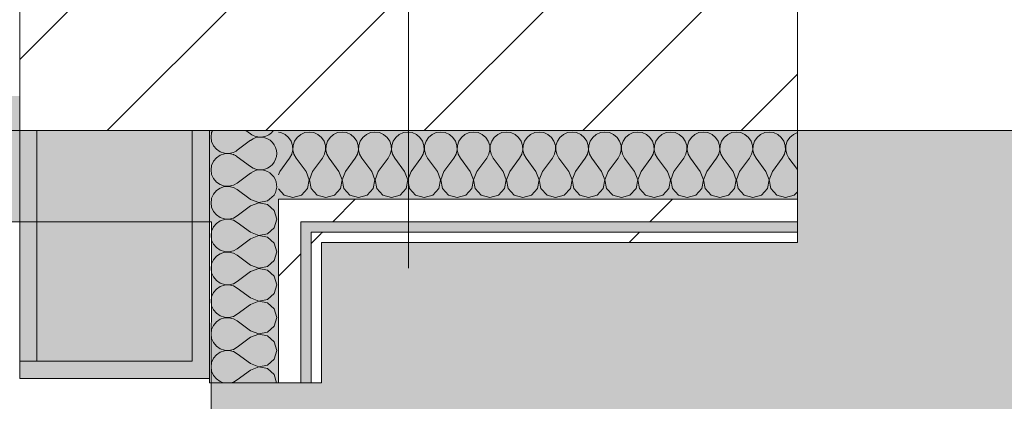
# Model space of a CAD drawing. Header units: millimetres. Extents: x -40968 to 13979, y -19284 to 4746.
# Tile 115 of 256: x -3749 to -3178, y -12496 to -12275. Entities that reach past the tile are written whole.
import ezdxf

# ---------------------------------------------------------------- set-up
doc = ezdxf.new("R2010")
doc.units = ezdxf.units.MM
doc.header["$MEASUREMENT"] = 0
doc.linetypes.add('Wipeout_Contour', pattern=[1000, 0, -1000])
for name, color, linetype in [('10_ESTR_Pilars', 7, 'Continuous'), ('12_FAÇ_Façana', 7, 'Continuous'), ('Nuevo_08_E_Envans secs', 7, 'Continuous'), ('Nuevo_14_PAV_Soft Light Grey 0554', 7, 'Continuous'), ('Puertas Archicad', 7, 'Continuous'), ('Ventanas Archicad', 7, 'Continuous')]:
    doc.layers.add(name, color=color, linetype=linetype)
for name, color, linetype, lineweight in [('10_ESTR_Pilars_Pluma_Nº__20', 1, 'Continuous', 5), ('10_ESTR_Pilars_Pluma_Nº__28', 7, 'Continuous', 20), ('10_ESTR_Pilars_Pluma_Nº__42', 8, 'Continuous', 25), ('12_FAÇ_Façana_Pluma_Nº__7', 7, 'Continuous', 5), ('Nuevo_08_E_Envans secs_Pluma_Nº__1', 7, 'Continuous', 5), ('Puertas Archicad_Pluma_Nº__7', 7, 'Continuous', 5), ('Ventanas Archicad_Pluma_Nº__1', 7, 'Continuous', 5), ('Ventanas Archicad_Pluma_Nº__7', 7, 'Continuous', 5)]:
    doc.layers.add(name, color=color, linetype=linetype, lineweight=lineweight)
for name, color, linetype, lineweight, true_color in [('12_FAÇ_Façana_Pluma_Nº__102', 7, 'Continuous', 5, 0xcccccc), ('12_FAÇ_Façana_Pluma_Nº__176', 7, 'Continuous', 15, 0x93a0c6), ('Nuevo_08_E_Envans secs_Pluma_Nº__102', 7, 'Continuous', 5, 0xcccccc), ('Nuevo_08_E_Envans secs_Pluma_Nº__171', 171, 'Continuous', 13, 0xaaaaff), ('Nuevo_08_E_Envans secs_Pluma_Nº__177', 7, 'Continuous', 15, 0xf7e046), ('Nuevo_14_PAV_Soft Light Grey 0554_Pluma_Nº__245', 7, 'Continuous', 13, 0xe8e8e8)]:
    doc.layers.add(name, color=color, linetype=linetype, lineweight=lineweight, true_color=true_color)
pattern_1 = [(45, (0, 0), (-183.848, 183.848), [195, -65]), (45, (7e-14, 183.85), (-183.848, 183.848), [195, -65])]

# ---------------------------------------------------------------- blocks, each defined once
blk = doc.blocks.new('Forjado_1_1', base_point=(-23046.79, -1194.06))
at = {"layer": 'Nuevo_14_PAV_Soft Light Grey 0554_Pluma_Nº__245', "linetype": 'Continuous', "lineweight": 0, "true_color": 0xe8e8e8}
h = blk.add_hatch(color=254, dxfattribs=at)
h.paths.add_polyline_path([(-23046.79, -1194.06), (-1631.11, -1193.63), (-1631.11, -6938.97), (-1556.11, -6938.97), (-1556.11, -7503.98), (-1616.26, -7503.98), (-1616.05, -11935.98), (-1564.89, -11935.98), (-1564.89, -12491.98), (-2024.11, -12491.98), (-2024.11, -12338.98), (-6997.39, -12338.98), (-6997.39, -12391.98), (-3637.68, -12391.98), (-3638.94, -13690.72), (-3644.87, -17130.96), (428.17, -17130.98), (428.89, -16788.98), (778.89, -16788.98), (778.35, -17142.97), (2622.91, -17145.82), (2623.01, -17079.79), (3389.91, -17080.98), (3389.61, -17276.98), (5489.84, -17280.21), (5489.84, -17141.49), (5763.89, -17141.49), (5763.89, -16738.98), (6378.89, -16738.98), (6378.89, -12488.98), (5778.89, -12488.98), (5779.74, -11938.87), (6782.11, -11938.85), (6782.11, -9207.42), (6082.11, -9207.42), (6016.11, -7504.98), (6016.11, -9073.42), (2073.42, -9073.42), (2073.42, -5267.32), (5998.89, -5267.32), (5998.89, -1708.98), (5884.89, -967.98), (7332.11, -967.98), (7332.11, 1999.55), (-28277.4, 1999.55), (-23028.39, 1969.01)])
h.paths.add_polyline_path([(492.89, -5267.32), (1951.42, -5267.32), (1951.42, -9073.42), (492.89, -9073.42)], flags=0)
at = {"layer": 'Nuevo_14_PAV_Soft Light Grey 0554_Pluma_Nº__245', "color": 254, "linetype": 'Continuous', "lineweight": 13, "true_color": 0xe8e8e8, "flags": 128}
blk.add_lwpolyline([(428.17, -17130.98), (-3644.87, -17130.96), (-3638.94, -13690.72), (-3637.68, -12391.98), (-6997.39, -12391.98), (-6997.39, -12338.98), (-2024.11, -12338.98), (-2024.11, -12491.98), (-1564.89, -12491.98), (-1564.89, -11935.98), (-1616.05, -11935.98), (-1616.26, -7503.98), (-1556.11, -7503.98), (-1556.11, -6938.97), (-1631.11, -6938.97), (-1631.11, -1193.63), (-23046.79, -1194.06)], dxfattribs=at)
blk = doc.blocks.new('Ventana Vertical Multi-Faja 27')
at = {"layer": 'Ventanas Archicad_Pluma_Nº__1', "color": 7, "linetype": 'Continuous', "lineweight": 5}
blk.add_line((-600, -250), (600, -250), dxfattribs=at)
at = {"layer": 'Ventanas Archicad_Pluma_Nº__7', "color": 7, "linetype": 'Continuous', "lineweight": 5}
for p, q in [((-600, -180), (-600, -230)), ((-600, -230), (-600, -250))]:
    blk.add_line(p, q, dxfattribs=at)
blk = doc.blocks.new('Muro_2_1', base_point=(-1681.11, -12338.98))
at = {"layer": '12_FAÇ_Façana_Pluma_Nº__7', "color": 7, "linetype": 'Continuous', "lineweight": 5}
for p, q in [((-3301.11, -12268.98), (-3301.11, -12318.98)), ((-3301.11, -12318.98), (-3301.11, -12338.98))]:
    blk.add_line(p, q, dxfattribs=at)
at = {"layer": 'Ventanas Archicad', "color": 253, "linetype": 'Continuous', "lineweight": 5, "true_color": 0xa4a4a6, "zscale": 1000}
blk.add_blockref('Ventana Vertical Multi-Faja 27', (-2701.11, -12088.98), dxfattribs=at)
blk = doc.blocks.new('Muro_21_1', base_point=(-3301.11, -12338.98))
at = {"layer": '12_FAÇ_Façana_Pluma_Nº__176', "linetype": 'Continuous', "lineweight": 0, "true_color": 0x495063}
blk.add_hatch(color=251, dxfattribs=at).paths.add_polyline_path([(-3748.89, -12318.98), (-5841.11, -12318.98), (-5841.11, -12338.98), (-3748.89, -12338.98)])
blk = doc.blocks.new('Puerta Corredera Exterior 27')
at = {"layer": 'Puertas Archicad_Pluma_Nº__7', "color": 7, "linetype": 'Continuous', "lineweight": 5}
for p in [(-577, 0), (-587, -110)]:
    blk.add_line(p, (-577, -110), dxfattribs=at)
blk = doc.blocks.new('Muro_45_1', base_point=(-3748.89, -17083.98))
at = {"layer": '12_FAÇ_Façana_Pluma_Nº__102', "linetype": 'Continuous', "lineweight": 0, "true_color": 0xe5e5e5}
blk.add_hatch(color=254, dxfattribs=at).paths.add_polyline_path([(-3738.89, -12472.98), (-3648.89, -12472.98), (-3648.89, -12338.98), (-3738.89, -12338.98)])
at = {"layer": '12_FAÇ_Façana_Pluma_Nº__176', "linetype": 'Continuous', "lineweight": 0, "true_color": 0x495063}
for points in [[(-3738.89, -12338.98), (-3748.89, -12338.98), (-3748.89, -12472.98), (-3738.89, -12472.98)], [(-3648.89, -12472.98), (-3638.89, -12472.98), (-3638.89, -12338.98), (-3648.89, -12338.98)], [(-3638.89, -12482.98), (-3638.89, -12472.98), (-3648.89, -12472.98), (-3748.89, -12472.98), (-3748.89, -12482.98)]]:
    blk.add_hatch(color=251, dxfattribs=at).paths.add_polyline_path(points)
at = {"layer": '12_FAÇ_Façana_Pluma_Nº__7', "color": 7, "linetype": 'Continuous', "lineweight": 5}
for p, q in [((-3738.89, -12338.98), (-3738.89, -12472.98)), ((-3648.89, -12472.98), (-3648.89, -12338.98)), ((-3748.89, -12472.98), (-3748.89, -12482.98)), ((-3648.89, -12472.98), (-3748.89, -12472.98)), ((-3638.89, -12472.98), (-3638.89, -12482.98)), ((-3748.89, -12482.98), (-3638.89, -12482.98))]:
    blk.add_line(p, q, dxfattribs=at)
at = {"layer": '12_FAÇ_Façana_Pluma_Nº__7', "color": 7, "linetype": 'Continuous', "lineweight": 5, "flags": 128}
for points in [[(-3748.89, -12338.98), (-3748.89, -12472.98)], [(-3638.89, -12472.98), (-3638.89, -12338.98)]]:
    blk.add_lwpolyline(points, dxfattribs=at)
at = {"layer": 'Puertas Archicad', "color": 253, "linetype": 'Continuous', "lineweight": 5, "true_color": 0xa4a4a6, "xscale": -1, "zscale": 1000, "rotation": 90}
blk.add_blockref('Puerta Corredera Exterior 27', (-3748.89, -13059.98), dxfattribs=at)
blk = doc.blocks.new('*X510')
at = {"layer": 'Nuevo_08_E_Envans secs_Pluma_Nº__102', "color": 254, "linetype": 'Continuous', "lineweight": 5, "true_color": 0xcccccc}
for p, q in [((-3615.08, -12340.95), (-3617.72, -12338.98)), ((-3615.08, -12344.76), (-3622.7, -12350.48)), ((-3615.08, -12360), (-3622.7, -12354.29))]:
    blk.add_line(p, q, dxfattribs=at)
for centre, start, end in [((-3628.42, -12342.86), 155.9497, 164.3172), ((-3609.37, -12333.33), 233.1301, 323.6681), ((-3609.37, -12352.38), 233.1301, 126.8699), ((-3628.42, -12342.86), 285.6828, 306.8699), ((-3628.42, -12361.9), 53.1301, 67.3965), ((-3609.37, -12371.43), 327.56, 122.44)]:
    blk.add_arc(centre, 9.52, start, end, dxfattribs=at)
blk = doc.blocks.new('*X511')
at = {"layer": 'Nuevo_08_E_Envans secs_Pluma_Nº__102', "color": 254, "linetype": 'Continuous', "lineweight": 5, "true_color": 0xcccccc}
for p, q in [((-3637.67, -12378.98), (-3637.94, -12380.95)), ((-3637.94, -12380.95), (-3637.58, -12383.55)), ((-3637.58, -12383.55), (-3636.52, -12385.96)), ((-3615.08, -12382.86), (-3622.7, -12388.57)), ((-3615.08, -12379.05), (-3615.18, -12378.98)), ((-3615.08, -12379.05), (-3610.23, -12380.91)), ((-3610.23, -12380.99), (-3615.08, -12382.86)), ((-3610.23, -12380.91), (-3605.11, -12379.95)), ((-3605.11, -12381.96), (-3610.23, -12380.99)), ((-3605.11, -12379.95), (-3604.05, -12378.98)), ((-3601.27, -12385.47), (-3605.11, -12381.96)), ((-3636.52, -12385.96), (-3634.84, -12387.98)), ((-3634.84, -12387.98), (-3632.68, -12389.47)), ((-3632.68, -12389.47), (-3630.19, -12390.31)), ((-3625, -12389.84), (-3622.7, -12388.57)), ((-3599.85, -12390.48), (-3601.27, -12385.47)), ((-3636.52, -12394.99), (-3637.58, -12397.4)), ((-3634.84, -12392.97), (-3636.52, -12394.99)), ((-3632.68, -12391.48), (-3634.84, -12392.97)), ((-3630.19, -12390.64), (-3632.68, -12391.48)), ((-3630.19, -12390.31), (-3627.56, -12390.44)), ((-3627.56, -12390.51), (-3630.19, -12390.64)), ((-3627.56, -12390.44), (-3625, -12389.84)), ((-3625, -12391.11), (-3627.56, -12390.51)), ((-3622.7, -12392.38), (-3625, -12391.11)), ((-3615.08, -12398.1), (-3622.7, -12392.38)), ((-3605.11, -12398.99), (-3601.27, -12395.48)), ((-3601.27, -12395.48), (-3599.85, -12390.48)), ((-3637.58, -12397.4), (-3637.94, -12400)), ((-3637.94, -12400), (-3637.58, -12402.6)), ((-3615.08, -12398.1), (-3610.23, -12399.96)), ((-3610.23, -12400.04), (-3615.08, -12401.9)), ((-3610.23, -12399.96), (-3605.11, -12398.99)), ((-3605.11, -12401.01), (-3610.23, -12400.04)), ((-3601.27, -12404.52), (-3605.11, -12401.01)), ((-3637.58, -12402.6), (-3636.52, -12405.01)), ((-3636.52, -12405.01), (-3634.84, -12407.03)), ((-3615.08, -12401.9), (-3622.7, -12407.62)), ((-3599.85, -12409.52), (-3601.27, -12404.52)), ((-3634.84, -12412.02), (-3636.52, -12414.04)), ((-3634.84, -12407.03), (-3632.68, -12408.52)), ((-3632.68, -12410.53), (-3634.84, -12412.02)), ((-3632.68, -12408.52), (-3630.19, -12409.36)), ((-3630.19, -12409.69), (-3632.68, -12410.53)), ((-3630.19, -12409.36), (-3627.56, -12409.49)), ((-3627.56, -12409.56), (-3630.19, -12409.69)), ((-3627.56, -12409.49), (-3625, -12408.89)), ((-3625, -12410.16), (-3627.56, -12409.56)), ((-3625, -12408.89), (-3622.7, -12407.62)), ((-3622.7, -12411.43), (-3625, -12410.16)), ((-3615.08, -12417.14), (-3622.7, -12411.43)), ((-3601.27, -12414.53), (-3599.85, -12409.52)), ((-3637.58, -12416.45), (-3637.94, -12419.05)), ((-3636.52, -12414.04), (-3637.58, -12416.45)), ((-3615.08, -12417.14), (-3610.23, -12419.01)), ((-3610.23, -12419.01), (-3605.11, -12418.04)), ((-3605.11, -12418.04), (-3601.27, -12414.53)), ((-3637.94, -12419.05), (-3637.58, -12421.65)), ((-3637.58, -12421.65), (-3636.52, -12424.05)), ((-3636.52, -12424.05), (-3634.84, -12426.08)), ((-3615.08, -12420.95), (-3622.7, -12426.67)), ((-3610.23, -12419.09), (-3615.08, -12420.95)), ((-3605.11, -12420.05), (-3610.23, -12419.09)), ((-3601.27, -12423.56), (-3605.11, -12420.05)), ((-3599.85, -12428.57), (-3601.27, -12423.56)), ((-3634.84, -12426.08), (-3632.68, -12427.57)), ((-3632.68, -12429.58), (-3634.84, -12431.06)), ((-3632.68, -12427.57), (-3630.19, -12428.41)), ((-3630.19, -12428.74), (-3632.68, -12429.58)), ((-3630.19, -12428.41), (-3627.56, -12428.53)), ((-3627.56, -12428.61), (-3630.19, -12428.74)), ((-3627.56, -12428.53), (-3625, -12427.94)), ((-3625, -12429.2), (-3627.56, -12428.61)), ((-3625, -12427.94), (-3622.7, -12426.67)), ((-3622.7, -12430.48), (-3625, -12429.2)), ((-3601.27, -12433.58), (-3599.85, -12428.57)), ((-3637.58, -12435.49), (-3637.94, -12438.1)), ((-3636.52, -12433.09), (-3637.58, -12435.49)), ((-3634.84, -12431.06), (-3636.52, -12433.09)), ((-3615.08, -12436.19), (-3622.7, -12430.48)), ((-3605.11, -12437.09), (-3601.27, -12433.58)), ((-3637.94, -12438.1), (-3637.58, -12440.7)), ((-3637.58, -12440.7), (-3636.52, -12443.1)), ((-3615.08, -12440), (-3622.7, -12445.71)), ((-3615.08, -12436.19), (-3610.23, -12438.06)), ((-3610.23, -12438.13), (-3615.08, -12440)), ((-3610.23, -12438.06), (-3605.11, -12437.09)), ((-3605.11, -12439.1), (-3610.23, -12438.13)), ((-3601.27, -12442.61), (-3605.11, -12439.1)), ((-3636.52, -12443.1), (-3634.84, -12445.13)), ((-3634.84, -12445.13), (-3632.68, -12446.61)), ((-3632.68, -12446.61), (-3630.19, -12447.45)), ((-3625, -12446.99), (-3622.7, -12445.71)), ((-3599.85, -12447.62), (-3601.27, -12442.61)), ((-3636.52, -12452.14), (-3637.58, -12454.54)), ((-3634.84, -12450.11), (-3636.52, -12452.14)), ((-3632.68, -12448.62), (-3634.84, -12450.11)), ((-3630.19, -12447.78), (-3632.68, -12448.62)), ((-3630.19, -12447.45), (-3627.56, -12447.58)), ((-3627.56, -12447.66), (-3630.19, -12447.78)), ((-3627.56, -12447.58), (-3625, -12446.99)), ((-3625, -12448.25), (-3627.56, -12447.66)), ((-3622.7, -12449.52), (-3625, -12448.25)), ((-3615.08, -12455.24), (-3622.7, -12449.52)), ((-3601.27, -12452.63), (-3599.85, -12447.62)), ((-3637.58, -12454.54), (-3637.94, -12457.14)), ((-3637.94, -12457.14), (-3637.58, -12459.75)), ((-3615.08, -12455.24), (-3610.23, -12457.1)), ((-3610.23, -12457.18), (-3615.08, -12459.05)), ((-3610.23, -12457.1), (-3605.11, -12456.14)), ((-3605.11, -12458.15), (-3610.23, -12457.18)), ((-3605.11, -12456.14), (-3601.27, -12452.63)), ((-3601.27, -12461.66), (-3605.11, -12458.15)), ((-3637.58, -12459.75), (-3636.52, -12462.15)), ((-3636.52, -12462.15), (-3634.84, -12464.17)), ((-3615.08, -12459.05), (-3622.7, -12464.76)), ((-3599.85, -12466.67), (-3601.27, -12461.66)), ((-3634.84, -12469.16), (-3636.52, -12471.18)), ((-3634.84, -12464.17), (-3632.68, -12465.66)), ((-3632.68, -12467.67), (-3634.84, -12469.16)), ((-3632.68, -12465.66), (-3630.19, -12466.5)), ((-3630.19, -12466.83), (-3632.68, -12467.67)), ((-3630.19, -12466.5), (-3627.56, -12466.63)), ((-3627.56, -12466.71), (-3630.19, -12466.83)), ((-3627.56, -12466.63), (-3625, -12466.03)), ((-3625, -12467.3), (-3627.56, -12466.71)), ((-3625, -12466.03), (-3622.7, -12464.76)), ((-3622.7, -12468.57), (-3625, -12467.3)), ((-3615.08, -12474.29), (-3622.7, -12468.57)), ((-3601.27, -12471.67), (-3599.85, -12466.67)), ((-3637.58, -12473.59), (-3637.94, -12476.19)), ((-3636.52, -12471.18), (-3637.58, -12473.59)), ((-3615.08, -12474.29), (-3610.23, -12476.15)), ((-3610.23, -12476.15), (-3605.11, -12475.19)), ((-3605.11, -12475.19), (-3601.27, -12471.67)), ((-3637.94, -12476.19), (-3637.58, -12478.79)), ((-3637.58, -12478.79), (-3636.52, -12481.2)), ((-3615.08, -12478.1), (-3622.7, -12483.81)), ((-3610.23, -12476.23), (-3615.08, -12478.1)), ((-3605.11, -12477.2), (-3610.23, -12476.23)), ((-3601.27, -12480.71), (-3605.11, -12477.2)), ((-3599.94, -12485.4), (-3601.27, -12480.71)), ((-3636.52, -12481.2), (-3634.84, -12483.22)), ((-3634.84, -12483.22), (-3632.68, -12484.71)), ((-3632.68, -12484.71), (-3630.63, -12485.4)), ((-3626.37, -12485.4), (-3625, -12485.08)), ((-3625, -12485.08), (-3622.7, -12483.81))]:
    blk.add_line(p, q, dxfattribs=at)
blk = doc.blocks.new('*X512')
at = {"layer": 'Nuevo_08_E_Envans secs_Pluma_Nº__102', "color": 254, "linetype": 'Continuous', "lineweight": 5, "true_color": 0xcccccc}
for p, q in [((-3637.58, -12340.29), (-3637.94, -12342.86)), ((-3637.94, -12342.86), (-3637.58, -12345.46)), ((-3637.58, -12345.46), (-3636.52, -12347.86)), ((-3636.52, -12347.86), (-3634.84, -12349.89)), ((-3634.84, -12354.87), (-3636.52, -12356.9)), ((-3634.84, -12349.89), (-3632.68, -12351.38)), ((-3632.68, -12353.39), (-3634.84, -12354.87)), ((-3632.68, -12351.38), (-3630.19, -12352.22)), ((-3630.19, -12352.55), (-3632.68, -12353.39)), ((-3630.19, -12352.22), (-3627.56, -12352.34)), ((-3627.56, -12352.42), (-3630.19, -12352.55)), ((-3627.56, -12352.34), (-3625.91, -12351.96)), ((-3625, -12353.01), (-3627.56, -12352.42)), ((-3624.67, -12353.2), (-3625, -12353.01)), ((-3637.58, -12359.3), (-3637.94, -12361.9)), ((-3636.52, -12356.9), (-3637.58, -12359.3)), ((-3637.94, -12361.9), (-3637.58, -12364.51)), ((-3637.58, -12364.51), (-3636.52, -12366.91)), ((-3636.52, -12366.91), (-3634.84, -12368.94)), ((-3615.08, -12363.81), (-3622.7, -12369.52)), ((-3614.34, -12363.53), (-3615.08, -12363.81)), ((-3634.84, -12368.94), (-3632.68, -12370.42)), ((-3632.68, -12372.43), (-3634.84, -12373.92)), ((-3632.68, -12370.42), (-3630.19, -12371.26)), ((-3630.19, -12371.59), (-3632.68, -12372.43)), ((-3630.19, -12371.26), (-3627.56, -12371.39)), ((-3627.56, -12371.47), (-3630.19, -12371.59)), ((-3627.56, -12371.39), (-3625, -12370.8)), ((-3625, -12372.06), (-3627.56, -12371.47)), ((-3625, -12370.8), (-3622.7, -12369.52)), ((-3622.7, -12373.33), (-3625, -12372.06)), ((-3637.58, -12378.35), (-3637.67, -12378.98)), ((-3636.52, -12375.95), (-3637.58, -12378.35)), ((-3634.84, -12373.92), (-3636.52, -12375.95)), ((-3615.18, -12378.98), (-3622.7, -12373.33)), ((-3604.05, -12378.98), (-3601.36, -12376.51))]:
    blk.add_line(p, q, dxfattribs=at)
blk = doc.blocks.new('Muro_157_1', base_point=(-3573.89, -12485.4))
at = {"layer": 'Nuevo_08_E_Envans secs_Pluma_Nº__1', "color": 7, "linetype": 'Continuous', "lineweight": 5, "flags": 128}
blk.add_lwpolyline([(-3638.89, -12338.98), (-3638.89, -12485.4)], dxfattribs=at)
at = {"color": 254, "linetype": 'Wipeout_Contour', "lineweight": 0, "ltscale": 38679.435973}
blk.add_wipeout([(-3598.89, -12378.98), (-3585.89, -12391.98), (-3585.89, -12378.98)], dxfattribs=at).dxf.layer = 'Nuevo_08_E_Envans secs'
at = {"color": 254, "linetype": 'Wipeout_Contour', "lineweight": 0, "ltscale": 38715.518846}
blk.add_wipeout([(-3579.89, -12397.98), (-3573.89, -12403.98), (-3573.89, -12397.98)], dxfattribs=at).dxf.layer = 'Nuevo_08_E_Envans secs'
at = {"layer": 'Nuevo_08_E_Envans secs_Pluma_Nº__171', "linetype": 'Continuous', "lineweight": 13, "true_color": 0xaaaaff}
h = blk.add_hatch(dxfattribs=at)
h.set_pattern_fill('Panellat_HPL_0001', color=161, style=0, pattern_type=2)
h.set_pattern_definition(pattern_1)
h.paths.add_polyline_path([(-3579.89, -12397.98), (-3573.89, -12403.98), (-3573.89, -12397.98)])
at = {"layer": 'Nuevo_08_E_Envans secs_Pluma_Nº__177', "linetype": 'Continuous', "lineweight": 15, "true_color": 0xf7e046}
h = blk.add_hatch(dxfattribs=at)
h.set_pattern_fill('Panellat_HPL_0001', color=53, style=0, pattern_type=2)
h.set_pattern_definition(pattern_1)
h.paths.add_polyline_path([(-3598.89, -12378.98), (-3585.89, -12391.98), (-3585.89, -12378.98)])
at = {"layer": 'Nuevo_08_E_Envans secs', "color": 7, "lineweight": 20}
blk.add_blockref('*X510', (0, 0), dxfattribs=at)
at = {"color": 254, "linetype": 'Wipeout_Contour', "lineweight": 0, "ltscale": 51788.250706}
blk.add_wipeout([(-3598.89, -12391.98), (-3598.89, -12485.4), (-3585.89, -12485.4), (-3585.89, -12391.98)], dxfattribs=at).dxf.layer = 'Nuevo_08_E_Envans secs'
at = {"color": 254, "linetype": 'Wipeout_Contour', "lineweight": 0, "ltscale": 51794.136905}
blk.add_wipeout([(-3579.89, -12403.98), (-3579.89, -12485.4), (-3573.89, -12485.4), (-3573.89, -12403.98)], dxfattribs=at).dxf.layer = 'Nuevo_08_E_Envans secs'
at = {"layer": 'Nuevo_08_E_Envans secs_Pluma_Nº__171', "linetype": 'Continuous', "lineweight": 13, "true_color": 0xaaaaff}
h = blk.add_hatch(dxfattribs=at)
h.set_pattern_fill('Panellat_HPL_0001', color=161, style=0, pattern_type=2)
h.set_pattern_definition(pattern_1)
h.paths.add_polyline_path([(-3579.89, -12403.98), (-3579.89, -12485.4), (-3573.89, -12485.4), (-3573.89, -12403.98)])
at = {"layer": 'Nuevo_08_E_Envans secs_Pluma_Nº__177', "linetype": 'Continuous', "lineweight": 15, "true_color": 0xf7e046}
h = blk.add_hatch(dxfattribs=at)
h.set_pattern_fill('Panellat_HPL_0001', color=53, style=0, pattern_type=2)
h.set_pattern_definition(pattern_1)
h.paths.add_polyline_path([(-3598.89, -12391.98), (-3598.89, -12485.4), (-3585.89, -12485.4), (-3585.89, -12391.98)])
at = {"layer": 'Nuevo_08_E_Envans secs_Pluma_Nº__1', "color": 7, "linetype": 'Continuous', "lineweight": 5, "flags": 128}
for points in [[(-3598.89, -12485.4), (-3638.89, -12485.4)], [(-3585.89, -12485.4), (-3598.89, -12485.4)], [(-3579.89, -12485.4), (-3585.89, -12485.4)], [(-3573.89, -12485.4), (-3579.89, -12485.4)]]:
    blk.add_lwpolyline(points, dxfattribs=at)
at = {"color": 254, "linetype": 'Wipeout_Contour', "lineweight": 0, "ltscale": 38696.224617}
blk.add_wipeout([(-3598.89, -12391.98), (-3585.89, -12391.98), (-3598.89, -12378.98)], dxfattribs=at).dxf.layer = 'Nuevo_08_E_Envans secs'
at = {"color": 254, "linetype": 'Wipeout_Contour', "lineweight": 0, "ltscale": 38723.630348}
blk.add_wipeout([(-3579.89, -12403.98), (-3573.89, -12403.98), (-3579.89, -12397.98)], dxfattribs=at).dxf.layer = 'Nuevo_08_E_Envans secs'
at = {"layer": 'Nuevo_08_E_Envans secs_Pluma_Nº__171', "linetype": 'Continuous', "lineweight": 13, "true_color": 0xaaaaff}
h = blk.add_hatch(dxfattribs=at)
h.set_pattern_fill('Panellat_HPL_0001', color=161, style=0, pattern_type=2)
h.set_pattern_definition(pattern_1)
h.paths.add_polyline_path([(-3579.89, -12403.98), (-3573.89, -12403.98), (-3579.89, -12397.98)])
at = {"layer": 'Nuevo_08_E_Envans secs_Pluma_Nº__177', "linetype": 'Continuous', "lineweight": 15, "true_color": 0xf7e046}
h = blk.add_hatch(dxfattribs=at)
h.set_pattern_fill('Panellat_HPL_0001', color=53, style=0, pattern_type=2)
h.set_pattern_definition(pattern_1)
h.paths.add_polyline_path([(-3598.89, -12391.98), (-3585.89, -12391.98), (-3598.89, -12378.98)])
at = {"layer": 'Nuevo_08_E_Envans secs_Pluma_Nº__1', "color": 7, "linetype": 'Continuous', "lineweight": 5}
for p, q in [((-3585.89, -12378.98), (-3598.89, -12378.98)), ((-3598.89, -12485.4), (-3598.89, -12378.98)), ((-3579.89, -12391.98), (-3585.89, -12391.98)), ((-3585.89, -12485.4), (-3585.89, -12391.98)), ((-3573.89, -12397.98), (-3579.89, -12397.98)), ((-3579.89, -12485.4), (-3579.89, -12397.98))]:
    blk.add_line(p, q, dxfattribs=at)
at = {"layer": 'Nuevo_08_E_Envans secs_Pluma_Nº__1', "color": 7, "linetype": 'Continuous', "lineweight": 5, "flags": 128}
blk.add_lwpolyline([(-3573.89, -12485.4), (-3573.89, -12403.98)], dxfattribs=at)
at = {"layer": 'Nuevo_08_E_Envans secs', "color": 7, "lineweight": 20}
for name in ['*X512', '*X511']:
    blk.add_blockref(name, (0, 0), dxfattribs=at)
blk = doc.blocks.new('*X514')
at = {"layer": 'Nuevo_08_E_Envans secs_Pluma_Nº__102', "color": 254, "linetype": 'Continuous', "lineweight": 5, "true_color": 0xcccccc}
for p, q in [((-3597.4, -12340.29), (-3598.89, -12340.08)), ((-3594.99, -12341.35), (-3597.4, -12340.29)), ((-3592.97, -12343.03), (-3594.99, -12341.35)), ((-3591.48, -12345.19), (-3592.97, -12343.03)), ((-3587.98, -12343.03), (-3589.47, -12345.19)), ((-3585.96, -12341.35), (-3587.98, -12343.03)), ((-3583.55, -12340.29), (-3585.96, -12341.35)), ((-3580.95, -12339.93), (-3583.55, -12340.29)), ((-3578.35, -12340.29), (-3580.95, -12339.93)), ((-3575.95, -12341.35), (-3578.35, -12340.29)), ((-3573.92, -12343.03), (-3575.95, -12341.35)), ((-3572.43, -12345.19), (-3573.92, -12343.03)), ((-3568.94, -12343.03), (-3570.42, -12345.19)), ((-3566.91, -12341.35), (-3568.94, -12343.03)), ((-3564.51, -12340.29), (-3566.91, -12341.35)), ((-3561.9, -12339.93), (-3564.51, -12340.29)), ((-3559.3, -12340.29), (-3561.9, -12339.93)), ((-3556.9, -12341.35), (-3559.3, -12340.29)), ((-3554.87, -12343.03), (-3556.9, -12341.35)), ((-3553.39, -12345.19), (-3554.87, -12343.03)), ((-3549.89, -12343.03), (-3551.38, -12345.19)), ((-3547.86, -12341.35), (-3549.89, -12343.03)), ((-3545.46, -12340.29), (-3547.86, -12341.35)), ((-3542.86, -12339.93), (-3545.46, -12340.29)), ((-3540.25, -12340.29), (-3542.86, -12339.93)), ((-3537.85, -12341.35), (-3540.25, -12340.29)), ((-3535.83, -12343.03), (-3537.85, -12341.35)), ((-3534.34, -12345.19), (-3535.83, -12343.03)), ((-3530.84, -12343.03), (-3532.33, -12345.19)), ((-3528.82, -12341.35), (-3530.84, -12343.03)), ((-3526.41, -12340.29), (-3528.82, -12341.35)), ((-3523.81, -12339.93), (-3526.41, -12340.29)), ((-3521.21, -12340.29), (-3523.81, -12339.93)), ((-3518.8, -12341.35), (-3521.21, -12340.29)), ((-3516.78, -12343.03), (-3518.8, -12341.35)), ((-3515.29, -12345.19), (-3516.78, -12343.03)), ((-3511.79, -12343.03), (-3513.28, -12345.19)), ((-3509.77, -12341.35), (-3511.79, -12343.03)), ((-3507.36, -12340.29), (-3509.77, -12341.35)), ((-3504.76, -12339.93), (-3507.36, -12340.29)), ((-3502.16, -12340.29), (-3504.76, -12339.93)), ((-3499.75, -12341.35), (-3502.16, -12340.29)), ((-3497.73, -12343.03), (-3499.75, -12341.35)), ((-3496.24, -12345.19), (-3497.73, -12343.03)), ((-3492.74, -12343.03), (-3494.23, -12345.19)), ((-3490.72, -12341.35), (-3492.74, -12343.03)), ((-3488.32, -12340.29), (-3490.72, -12341.35)), ((-3485.71, -12339.93), (-3488.32, -12340.29)), ((-3483.11, -12340.29), (-3485.71, -12339.93)), ((-3480.71, -12341.35), (-3483.11, -12340.29)), ((-3478.68, -12343.03), (-3480.71, -12341.35)), ((-3477.2, -12345.19), (-3478.68, -12343.03)), ((-3473.7, -12343.03), (-3475.19, -12345.19)), ((-3471.67, -12341.35), (-3473.7, -12343.03)), ((-3469.27, -12340.29), (-3471.67, -12341.35)), ((-3466.67, -12339.93), (-3469.27, -12340.29)), ((-3464.06, -12340.29), (-3466.67, -12339.93)), ((-3461.66, -12341.35), (-3464.06, -12340.29)), ((-3459.64, -12343.03), (-3461.66, -12341.35)), ((-3458.15, -12345.19), (-3459.64, -12343.03)), ((-3454.65, -12343.03), (-3456.14, -12345.19)), ((-3452.63, -12341.35), (-3454.65, -12343.03)), ((-3450.22, -12340.29), (-3452.63, -12341.35)), ((-3447.62, -12339.93), (-3450.22, -12340.29)), ((-3445.02, -12340.29), (-3447.62, -12339.93)), ((-3442.61, -12341.35), (-3445.02, -12340.29)), ((-3440.59, -12343.03), (-3442.61, -12341.35)), ((-3439.1, -12345.19), (-3440.59, -12343.03)), ((-3435.6, -12343.03), (-3437.09, -12345.19)), ((-3433.58, -12341.35), (-3435.6, -12343.03)), ((-3431.17, -12340.29), (-3433.58, -12341.35)), ((-3428.57, -12339.93), (-3431.17, -12340.29)), ((-3425.97, -12340.29), (-3428.57, -12339.93)), ((-3423.56, -12341.35), (-3425.97, -12340.29)), ((-3421.54, -12343.03), (-3423.56, -12341.35)), ((-3420.05, -12345.19), (-3421.54, -12343.03)), ((-3416.55, -12343.03), (-3418.04, -12345.19)), ((-3414.53, -12341.35), (-3416.55, -12343.03)), ((-3412.13, -12340.29), (-3414.53, -12341.35)), ((-3409.52, -12339.93), (-3412.13, -12340.29)), ((-3406.92, -12340.29), (-3409.52, -12339.93)), ((-3404.52, -12341.35), (-3406.92, -12340.29)), ((-3402.49, -12343.03), (-3404.52, -12341.35)), ((-3401.01, -12345.19), (-3402.49, -12343.03)), ((-3397.51, -12343.03), (-3398.99, -12345.19)), ((-3395.48, -12341.35), (-3397.51, -12343.03)), ((-3393.08, -12340.29), (-3395.48, -12341.35)), ((-3390.48, -12339.93), (-3393.08, -12340.29)), ((-3387.87, -12340.29), (-3390.48, -12339.93)), ((-3385.47, -12341.35), (-3387.87, -12340.29)), ((-3383.45, -12343.03), (-3385.47, -12341.35)), ((-3381.96, -12345.19), (-3383.45, -12343.03)), ((-3378.46, -12343.03), (-3379.95, -12345.19)), ((-3376.44, -12341.35), (-3378.46, -12343.03)), ((-3374.03, -12340.29), (-3376.44, -12341.35)), ((-3371.43, -12339.93), (-3374.03, -12340.29)), ((-3368.83, -12340.29), (-3371.43, -12339.93)), ((-3366.42, -12341.35), (-3368.83, -12340.29)), ((-3364.4, -12343.03), (-3366.42, -12341.35)), ((-3362.91, -12345.19), (-3364.4, -12343.03)), ((-3359.41, -12343.03), (-3360.9, -12345.19)), ((-3357.39, -12341.35), (-3359.41, -12343.03)), ((-3354.98, -12340.29), (-3357.39, -12341.35)), ((-3352.38, -12339.93), (-3354.98, -12340.29)), ((-3349.78, -12340.29), (-3352.38, -12339.93)), ((-3347.37, -12341.35), (-3349.78, -12340.29)), ((-3345.35, -12343.03), (-3347.37, -12341.35)), ((-3343.86, -12345.19), (-3345.35, -12343.03)), ((-3340.36, -12343.03), (-3341.85, -12345.19)), ((-3338.34, -12341.35), (-3340.36, -12343.03)), ((-3335.94, -12340.29), (-3338.34, -12341.35)), ((-3333.33, -12339.93), (-3335.94, -12340.29)), ((-3330.73, -12340.29), (-3333.33, -12339.93)), ((-3328.33, -12341.35), (-3330.73, -12340.29)), ((-3326.3, -12343.03), (-3328.33, -12341.35)), ((-3324.81, -12345.19), (-3326.3, -12343.03)), ((-3321.32, -12343.03), (-3322.8, -12345.19)), ((-3319.29, -12341.35), (-3321.32, -12343.03)), ((-3316.89, -12340.29), (-3319.29, -12341.35)), ((-3314.29, -12339.93), (-3316.89, -12340.29)), ((-3311.68, -12340.29), (-3314.29, -12339.93)), ((-3309.28, -12341.35), (-3311.68, -12340.29)), ((-3307.26, -12343.03), (-3309.28, -12341.35)), ((-3305.77, -12345.19), (-3307.26, -12343.03)), ((-3302.27, -12343.03), (-3303.76, -12345.19)), ((-3300.25, -12341.35), (-3302.27, -12343.03)), ((-3297.89, -12340.31), (-3300.25, -12341.35)), ((-3590.64, -12347.68), (-3591.48, -12345.19)), ((-3590.51, -12350.31), (-3590.64, -12347.68)), ((-3590.31, -12347.68), (-3590.44, -12350.31)), ((-3589.47, -12345.19), (-3590.31, -12347.68)), ((-3571.59, -12347.68), (-3572.43, -12345.19)), ((-3571.47, -12350.31), (-3571.59, -12347.68)), ((-3571.26, -12347.68), (-3571.39, -12350.31)), ((-3570.42, -12345.19), (-3571.26, -12347.68)), ((-3552.55, -12347.68), (-3553.39, -12345.19)), ((-3552.42, -12350.31), (-3552.55, -12347.68)), ((-3552.22, -12347.68), (-3552.34, -12350.31)), ((-3551.38, -12345.19), (-3552.22, -12347.68)), ((-3533.5, -12347.68), (-3534.34, -12345.19)), ((-3533.37, -12350.31), (-3533.5, -12347.68)), ((-3533.17, -12347.68), (-3533.29, -12350.31)), ((-3532.33, -12345.19), (-3533.17, -12347.68)), ((-3514.45, -12347.68), (-3515.29, -12345.19)), ((-3514.32, -12350.31), (-3514.45, -12347.68)), ((-3514.12, -12347.68), (-3514.25, -12350.31)), ((-3513.28, -12345.19), (-3514.12, -12347.68)), ((-3495.4, -12347.68), (-3496.24, -12345.19)), ((-3495.28, -12350.31), (-3495.4, -12347.68)), ((-3495.07, -12347.68), (-3495.2, -12350.31)), ((-3494.23, -12345.19), (-3495.07, -12347.68)), ((-3476.36, -12347.68), (-3477.2, -12345.19)), ((-3476.23, -12350.31), (-3476.36, -12347.68)), ((-3476.02, -12347.68), (-3476.15, -12350.31)), ((-3475.19, -12345.19), (-3476.02, -12347.68)), ((-3457.31, -12347.68), (-3458.15, -12345.19)), ((-3457.18, -12350.31), (-3457.31, -12347.68)), ((-3456.98, -12347.68), (-3457.1, -12350.31)), ((-3456.14, -12345.19), (-3456.98, -12347.68)), ((-3438.26, -12347.68), (-3439.1, -12345.19)), ((-3438.13, -12350.31), (-3438.26, -12347.68)), ((-3437.93, -12347.68), (-3438.06, -12350.31)), ((-3437.09, -12345.19), (-3437.93, -12347.68)), ((-3419.21, -12347.68), (-3420.05, -12345.19)), ((-3419.09, -12350.31), (-3419.21, -12347.68)), ((-3418.88, -12347.68), (-3419.01, -12350.31)), ((-3418.04, -12345.19), (-3418.88, -12347.68)), ((-3400.17, -12347.68), (-3401.01, -12345.19)), ((-3400.04, -12350.31), (-3400.17, -12347.68)), ((-3399.83, -12347.68), (-3399.96, -12350.31)), ((-3398.99, -12345.19), (-3399.83, -12347.68)), ((-3381.12, -12347.68), (-3381.96, -12345.19)), ((-3380.99, -12350.31), (-3381.12, -12347.68)), ((-3380.79, -12347.68), (-3380.91, -12350.31)), ((-3379.95, -12345.19), (-3380.79, -12347.68)), ((-3362.07, -12347.68), (-3362.91, -12345.19)), ((-3361.94, -12350.31), (-3362.07, -12347.68)), ((-3361.74, -12347.68), (-3361.87, -12350.31)), ((-3360.9, -12345.19), (-3361.74, -12347.68)), ((-3343.02, -12347.68), (-3343.86, -12345.19)), ((-3342.9, -12350.31), (-3343.02, -12347.68)), ((-3342.69, -12347.68), (-3342.82, -12350.31)), ((-3341.85, -12345.19), (-3342.69, -12347.68)), ((-3323.98, -12347.68), (-3324.81, -12345.19)), ((-3323.85, -12350.31), (-3323.98, -12347.68)), ((-3323.64, -12347.68), (-3323.77, -12350.31)), ((-3322.8, -12345.19), (-3323.64, -12347.68)), ((-3304.93, -12347.68), (-3305.77, -12345.19)), ((-3304.8, -12350.31), (-3304.93, -12347.68)), ((-3304.6, -12347.68), (-3304.72, -12350.31)), ((-3303.76, -12345.19), (-3304.6, -12347.68)), ((-3598.1, -12362.79), (-3592.38, -12355.17)), ((-3592.38, -12355.17), (-3591.11, -12352.87)), ((-3591.11, -12352.87), (-3590.51, -12350.31)), ((-3590.44, -12350.31), (-3589.84, -12352.87)), ((-3589.84, -12352.87), (-3588.57, -12355.17)), ((-3582.86, -12362.79), (-3588.57, -12355.17)), ((-3579.05, -12362.79), (-3573.33, -12355.17)), ((-3573.33, -12355.17), (-3572.06, -12352.87)), ((-3572.06, -12352.87), (-3571.47, -12350.31)), ((-3571.39, -12350.31), (-3570.8, -12352.87)), ((-3570.8, -12352.87), (-3569.52, -12355.17)), ((-3563.81, -12362.79), (-3569.52, -12355.17)), ((-3560, -12362.79), (-3554.29, -12355.17)), ((-3554.29, -12355.17), (-3553.01, -12352.87)), ((-3553.01, -12352.87), (-3552.42, -12350.31)), ((-3552.34, -12350.31), (-3551.75, -12352.87)), ((-3551.75, -12352.87), (-3550.48, -12355.17)), ((-3544.76, -12362.79), (-3550.48, -12355.17)), ((-3540.95, -12362.79), (-3535.24, -12355.17)), ((-3535.24, -12355.17), (-3533.97, -12352.87)), ((-3533.97, -12352.87), (-3533.37, -12350.31)), ((-3533.29, -12350.31), (-3532.7, -12352.87)), ((-3532.7, -12352.87), (-3531.43, -12355.17)), ((-3525.71, -12362.79), (-3531.43, -12355.17)), ((-3521.9, -12362.79), (-3516.19, -12355.17)), ((-3516.19, -12355.17), (-3514.92, -12352.87)), ((-3514.92, -12352.87), (-3514.32, -12350.31)), ((-3514.25, -12350.31), (-3513.65, -12352.87)), ((-3513.65, -12352.87), (-3512.38, -12355.17)), ((-3506.67, -12362.79), (-3512.38, -12355.17)), ((-3502.86, -12362.79), (-3497.14, -12355.17)), ((-3497.14, -12355.17), (-3495.87, -12352.87)), ((-3495.87, -12352.87), (-3495.28, -12350.31)), ((-3495.2, -12350.31), (-3494.6, -12352.87)), ((-3494.6, -12352.87), (-3493.33, -12355.17)), ((-3487.62, -12362.79), (-3493.33, -12355.17)), ((-3483.81, -12362.79), (-3478.1, -12355.17)), ((-3478.1, -12355.17), (-3476.82, -12352.87)), ((-3476.82, -12352.87), (-3476.23, -12350.31)), ((-3476.15, -12350.31), (-3475.56, -12352.87)), ((-3475.56, -12352.87), (-3474.29, -12355.17)), ((-3468.57, -12362.79), (-3474.29, -12355.17)), ((-3464.76, -12362.79), (-3459.05, -12355.17)), ((-3459.05, -12355.17), (-3457.78, -12352.87)), ((-3457.78, -12352.87), (-3457.18, -12350.31)), ((-3457.1, -12350.31), (-3456.51, -12352.87)), ((-3456.51, -12352.87), (-3455.24, -12355.17)), ((-3449.52, -12362.79), (-3455.24, -12355.17)), ((-3445.71, -12362.79), (-3440, -12355.17)), ((-3440, -12355.17), (-3438.73, -12352.87)), ((-3438.73, -12352.87), (-3438.13, -12350.31)), ((-3438.06, -12350.31), (-3437.46, -12352.87)), ((-3437.46, -12352.87), (-3436.19, -12355.17)), ((-3430.48, -12362.79), (-3436.19, -12355.17)), ((-3426.67, -12362.79), (-3420.95, -12355.17)), ((-3420.95, -12355.17), (-3419.68, -12352.87)), ((-3419.68, -12352.87), (-3419.09, -12350.31)), ((-3419.01, -12350.31), (-3418.41, -12352.87)), ((-3418.41, -12352.87), (-3417.14, -12355.17)), ((-3411.43, -12362.79), (-3417.14, -12355.17)), ((-3407.62, -12362.79), (-3401.9, -12355.17)), ((-3401.9, -12355.17), (-3400.63, -12352.87)), ((-3400.63, -12352.87), (-3400.04, -12350.31)), ((-3399.96, -12350.31), (-3399.37, -12352.87)), ((-3399.37, -12352.87), (-3398.1, -12355.17)), ((-3392.38, -12362.79), (-3398.1, -12355.17)), ((-3388.57, -12362.79), (-3382.86, -12355.17)), ((-3382.86, -12355.17), (-3381.59, -12352.87)), ((-3381.59, -12352.87), (-3380.99, -12350.31)), ((-3380.91, -12350.31), (-3380.32, -12352.87)), ((-3380.32, -12352.87), (-3379.05, -12355.17)), ((-3373.33, -12362.79), (-3379.05, -12355.17)), ((-3369.52, -12362.79), (-3363.81, -12355.17)), ((-3363.81, -12355.17), (-3362.54, -12352.87)), ((-3362.54, -12352.87), (-3361.94, -12350.31)), ((-3361.87, -12350.31), (-3361.27, -12352.87)), ((-3361.27, -12352.87), (-3360, -12355.17)), ((-3354.29, -12362.79), (-3360, -12355.17)), ((-3350.48, -12362.79), (-3344.76, -12355.17)), ((-3344.76, -12355.17), (-3343.49, -12352.87)), ((-3343.49, -12352.87), (-3342.9, -12350.31)), ((-3342.82, -12350.31), (-3342.22, -12352.87)), ((-3342.22, -12352.87), (-3340.95, -12355.17)), ((-3335.24, -12362.79), (-3340.95, -12355.17)), ((-3331.43, -12362.79), (-3325.71, -12355.17)), ((-3325.71, -12355.17), (-3324.44, -12352.87)), ((-3324.44, -12352.87), (-3323.85, -12350.31)), ((-3323.77, -12350.31), (-3323.18, -12352.87)), ((-3323.18, -12352.87), (-3321.9, -12355.17)), ((-3316.19, -12362.79), (-3321.9, -12355.17)), ((-3312.38, -12362.79), (-3306.67, -12355.17)), ((-3306.67, -12355.17), (-3305.4, -12352.87)), ((-3305.4, -12352.87), (-3304.8, -12350.31)), ((-3304.72, -12350.31), (-3304.13, -12352.87)), ((-3304.13, -12352.87), (-3302.86, -12355.17)), ((-3297.89, -12361.78), (-3302.86, -12355.17)), ((-3598.1, -12362.79), (-3598.89, -12364.87)), ((-3580.99, -12367.64), (-3582.86, -12362.79)), ((-3579.05, -12362.79), (-3580.91, -12367.64)), ((-3561.94, -12367.64), (-3563.81, -12362.79)), ((-3560, -12362.79), (-3561.87, -12367.64)), ((-3542.9, -12367.64), (-3544.76, -12362.79)), ((-3540.95, -12362.79), (-3542.82, -12367.64)), ((-3523.85, -12367.64), (-3525.71, -12362.79)), ((-3521.9, -12362.79), (-3523.77, -12367.64)), ((-3504.8, -12367.64), (-3506.67, -12362.79)), ((-3502.86, -12362.79), (-3504.72, -12367.64)), ((-3485.75, -12367.64), (-3487.62, -12362.79)), ((-3483.81, -12362.79), (-3485.68, -12367.64)), ((-3466.71, -12367.64), (-3468.57, -12362.79)), ((-3464.76, -12362.79), (-3466.63, -12367.64)), ((-3447.66, -12367.64), (-3449.52, -12362.79)), ((-3445.71, -12362.79), (-3447.58, -12367.64)), ((-3428.61, -12367.64), (-3430.48, -12362.79)), ((-3426.67, -12362.79), (-3428.53, -12367.64)), ((-3409.56, -12367.64), (-3411.43, -12362.79)), ((-3407.62, -12362.79), (-3409.49, -12367.64)), ((-3390.51, -12367.64), (-3392.38, -12362.79)), ((-3388.57, -12362.79), (-3390.44, -12367.64)), ((-3371.47, -12367.64), (-3373.33, -12362.79)), ((-3369.52, -12362.79), (-3371.39, -12367.64)), ((-3352.42, -12367.64), (-3354.29, -12362.79)), ((-3350.48, -12362.79), (-3352.34, -12367.64)), ((-3333.37, -12367.64), (-3335.24, -12362.79)), ((-3331.43, -12362.79), (-3333.29, -12367.64)), ((-3314.32, -12367.64), (-3316.19, -12362.79)), ((-3312.38, -12362.79), (-3314.25, -12367.64)), ((-3581.96, -12372.76), (-3580.99, -12367.64)), ((-3580.91, -12367.64), (-3579.95, -12372.76)), ((-3562.91, -12372.76), (-3561.94, -12367.64)), ((-3561.87, -12367.64), (-3560.9, -12372.76)), ((-3543.86, -12372.76), (-3542.9, -12367.64)), ((-3542.82, -12367.64), (-3541.85, -12372.76)), ((-3524.81, -12372.76), (-3523.85, -12367.64)), ((-3523.77, -12367.64), (-3522.8, -12372.76)), ((-3505.77, -12372.76), (-3504.8, -12367.64)), ((-3504.72, -12367.64), (-3503.76, -12372.76)), ((-3486.72, -12372.76), (-3485.75, -12367.64)), ((-3485.68, -12367.64), (-3484.71, -12372.76)), ((-3467.67, -12372.76), (-3466.71, -12367.64)), ((-3466.63, -12367.64), (-3465.66, -12372.76)), ((-3448.62, -12372.76), (-3447.66, -12367.64)), ((-3447.58, -12367.64), (-3446.61, -12372.76)), ((-3429.58, -12372.76), (-3428.61, -12367.64)), ((-3428.53, -12367.64), (-3427.57, -12372.76)), ((-3410.53, -12372.76), (-3409.56, -12367.64)), ((-3409.49, -12367.64), (-3408.52, -12372.76)), ((-3391.48, -12372.76), (-3390.51, -12367.64)), ((-3390.44, -12367.64), (-3389.47, -12372.76)), ((-3372.43, -12372.76), (-3371.47, -12367.64)), ((-3371.39, -12367.64), (-3370.42, -12372.76)), ((-3353.39, -12372.76), (-3352.42, -12367.64)), ((-3352.34, -12367.64), (-3351.38, -12372.76)), ((-3334.34, -12372.76), (-3333.37, -12367.64)), ((-3333.29, -12367.64), (-3332.33, -12372.76)), ((-3315.29, -12372.76), (-3314.32, -12367.64)), ((-3314.25, -12367.64), (-3313.28, -12372.76)), ((-3598.89, -12372.87), (-3595.48, -12376.6)), ((-3595.48, -12376.6), (-3590.48, -12378.02)), ((-3590.48, -12378.02), (-3585.47, -12376.6)), ((-3585.47, -12376.6), (-3581.96, -12372.76)), ((-3579.95, -12372.76), (-3576.44, -12376.6)), ((-3576.44, -12376.6), (-3571.43, -12378.02)), ((-3571.43, -12378.02), (-3566.42, -12376.6)), ((-3566.42, -12376.6), (-3562.91, -12372.76)), ((-3560.9, -12372.76), (-3557.39, -12376.6)), ((-3557.39, -12376.6), (-3552.38, -12378.02)), ((-3552.38, -12378.02), (-3547.37, -12376.6)), ((-3547.37, -12376.6), (-3543.86, -12372.76)), ((-3541.85, -12372.76), (-3538.34, -12376.6)), ((-3538.34, -12376.6), (-3533.33, -12378.02)), ((-3533.33, -12378.02), (-3528.33, -12376.6)), ((-3528.33, -12376.6), (-3524.81, -12372.76)), ((-3522.8, -12372.76), (-3519.29, -12376.6)), ((-3519.29, -12376.6), (-3514.29, -12378.02)), ((-3514.29, -12378.02), (-3509.28, -12376.6)), ((-3509.28, -12376.6), (-3505.77, -12372.76)), ((-3503.76, -12372.76), (-3500.25, -12376.6)), ((-3500.25, -12376.6), (-3495.24, -12378.02)), ((-3495.24, -12378.02), (-3490.23, -12376.6)), ((-3490.23, -12376.6), (-3486.72, -12372.76)), ((-3484.71, -12372.76), (-3481.2, -12376.6)), ((-3481.2, -12376.6), (-3476.19, -12378.02)), ((-3476.19, -12378.02), (-3471.18, -12376.6)), ((-3471.18, -12376.6), (-3467.67, -12372.76)), ((-3465.66, -12372.76), (-3462.15, -12376.6)), ((-3462.15, -12376.6), (-3457.14, -12378.02)), ((-3457.14, -12378.02), (-3452.14, -12376.6)), ((-3452.14, -12376.6), (-3448.62, -12372.76)), ((-3446.61, -12372.76), (-3443.1, -12376.6)), ((-3443.1, -12376.6), (-3438.1, -12378.02)), ((-3438.1, -12378.02), (-3433.09, -12376.6)), ((-3433.09, -12376.6), (-3429.58, -12372.76)), ((-3427.57, -12372.76), (-3424.05, -12376.6)), ((-3424.05, -12376.6), (-3419.05, -12378.02)), ((-3419.05, -12378.02), (-3414.04, -12376.6)), ((-3414.04, -12376.6), (-3410.53, -12372.76)), ((-3408.52, -12372.76), (-3405.01, -12376.6)), ((-3405.01, -12376.6), (-3400, -12378.02)), ((-3400, -12378.02), (-3394.99, -12376.6)), ((-3394.99, -12376.6), (-3391.48, -12372.76)), ((-3389.47, -12372.76), (-3385.96, -12376.6)), ((-3385.96, -12376.6), (-3380.95, -12378.02)), ((-3380.95, -12378.02), (-3375.95, -12376.6)), ((-3375.95, -12376.6), (-3372.43, -12372.76)), ((-3370.42, -12372.76), (-3366.91, -12376.6)), ((-3366.91, -12376.6), (-3361.9, -12378.02)), ((-3361.9, -12378.02), (-3356.9, -12376.6)), ((-3356.9, -12376.6), (-3353.39, -12372.76)), ((-3351.38, -12372.76), (-3347.86, -12376.6)), ((-3347.86, -12376.6), (-3342.86, -12378.02)), ((-3342.86, -12378.02), (-3337.85, -12376.6)), ((-3337.85, -12376.6), (-3334.34, -12372.76)), ((-3332.33, -12372.76), (-3328.82, -12376.6)), ((-3328.82, -12376.6), (-3323.81, -12378.02)), ((-3323.81, -12378.02), (-3318.8, -12376.6)), ((-3318.8, -12376.6), (-3315.29, -12372.76)), ((-3313.28, -12372.76), (-3309.77, -12376.6)), ((-3309.77, -12376.6), (-3304.76, -12378.02)), ((-3304.76, -12378.02), (-3299.75, -12376.6)), ((-3299.75, -12376.6), (-3297.89, -12374.56))]:
    blk.add_line(p, q, dxfattribs=at)
blk = doc.blocks.new('Muro_158_1', base_point=(-3573.89, -12403.98))
at = {"color": 254, "linetype": 'Wipeout_Contour', "lineweight": 0, "ltscale": 51422.308175}
blk.add_wipeout([(-3585.89, -12391.98), (-3297.89, -12391.98), (-3297.89, -12378.98), (-3585.89, -12378.98)], dxfattribs=at).dxf.layer = 'Nuevo_08_E_Envans secs'
at = {"color": 254, "linetype": 'Wipeout_Contour', "lineweight": 0, "ltscale": 51475.387734}
blk.add_wipeout([(-3573.89, -12403.98), (-3297.89, -12403.98), (-3297.89, -12397.98), (-3573.89, -12397.98)], dxfattribs=at).dxf.layer = 'Nuevo_08_E_Envans secs'
at = {"layer": 'Nuevo_08_E_Envans secs_Pluma_Nº__171', "linetype": 'Continuous', "lineweight": 13, "true_color": 0xaaaaff}
h = blk.add_hatch(dxfattribs=at)
h.set_pattern_fill('Panellat_HPL_0001', color=161, style=0, pattern_type=2)
h.set_pattern_definition(pattern_1)
h.paths.add_polyline_path([(-3573.89, -12403.98), (-3297.89, -12403.98), (-3297.89, -12397.98), (-3573.89, -12397.98)])
at = {"layer": 'Nuevo_08_E_Envans secs_Pluma_Nº__177', "linetype": 'Continuous', "lineweight": 15, "true_color": 0xf7e046}
h = blk.add_hatch(dxfattribs=at)
h.set_pattern_fill('Panellat_HPL_0001', color=53, style=0, pattern_type=2)
h.set_pattern_definition(pattern_1)
h.paths.add_polyline_path([(-3585.89, -12391.98), (-3297.89, -12391.98), (-3297.89, -12378.98), (-3585.89, -12378.98)])
at = {"layer": 'Nuevo_08_E_Envans secs_Pluma_Nº__1', "color": 7, "linetype": 'Continuous', "lineweight": 5}
for p, q in [((-3585.89, -12378.98), (-3598.89, -12378.98)), ((-3585.89, -12378.98), (-3297.89, -12378.98)), ((-3579.89, -12391.98), (-3585.89, -12391.98)), ((-3579.89, -12391.98), (-3297.89, -12391.98)), ((-3573.89, -12397.98), (-3579.89, -12397.98)), ((-3573.89, -12397.98), (-3297.89, -12397.98))]:
    blk.add_line(p, q, dxfattribs=at)
at = {"layer": 'Nuevo_08_E_Envans secs_Pluma_Nº__1', "color": 7, "linetype": 'Continuous', "lineweight": 5, "flags": 128}
for points in [[(-3297.89, -12378.98), (-3297.89, -12338.98)], [(-3297.89, -12391.98), (-3297.89, -12378.98)], [(-3297.89, -12397.98), (-3297.89, -12391.98)], [(-3297.89, -12403.98), (-3297.89, -12397.98)], [(-3573.89, -12403.98), (-3297.89, -12403.98)]]:
    blk.add_lwpolyline(points, dxfattribs=at)
at = {"layer": 'Nuevo_08_E_Envans secs', "color": 7, "lineweight": 20}
blk.add_blockref('*X514', (0, 0), dxfattribs=at)
blk = doc.blocks.new('Pilar_14_1', base_point=(-3523.39, -12178.98))
at = {"color": 254, "linetype": 'Wipeout_Contour', "lineweight": 0, "ltscale": 50721.287343}
blk.add_wipeout([(-3748.89, -12338.98), (-3297.89, -12338.98), (-3297.89, -12018.98), (-3748.89, -12018.98)], dxfattribs=at).dxf.layer = '10_ESTR_Pilars'
at = {"layer": '10_ESTR_Pilars_Pluma_Nº__42', "linetype": 'Continuous', "lineweight": 25}
h = blk.add_hatch(dxfattribs=at)
h.set_pattern_fill('00_GCT_trama_45º_e1_400__05', color=8, style=0, pattern_type=2)
h.set_pattern_definition([(45, (0, 0), (-45.96194, 45.96194), [])])
h.paths.add_polyline_path([(-3748.89, -12338.98), (-3297.89, -12338.98), (-3297.89, -12018.98), (-3748.89, -12018.98)])
at = {"layer": '10_ESTR_Pilars_Pluma_Nº__20', "color": 1, "linetype": 'Continuous', "lineweight": 5}
blk.add_line((-3523.39, -12258.98), (-3523.39, -12418.98), dxfattribs=at)
at = {"layer": '10_ESTR_Pilars_Pluma_Nº__28', "color": 7, "linetype": 'Continuous', "lineweight": 20, "flags": 128}
blk.add_lwpolyline([(-3748.89, -12338.98), (-3297.89, -12338.98), (-3297.89, -12018.98), (-3748.89, -12018.98)], close=True, dxfattribs=at)

msp = doc.modelspace()

# ---------------------------------------------------------------- block references
at = {"layer": '12_FAÇ_Façana', "color": 7, "lineweight": 20}
for name, p in [('Muro_21_1', (-3301.11, -12338.98)), ('Muro_2_1', (-1681.11, -12338.98)), ('Muro_45_1', (-3748.89, -17083.98))]:
    msp.add_blockref(name, p, dxfattribs=at)
at = {"layer": 'Nuevo_14_PAV_Soft Light Grey 0554', "color": 254, "linetype": 'Continuous', "lineweight": 13, "true_color": 0xe8e8e8}
msp.add_blockref('Forjado_1_1', (-23046.79, -1194.06), dxfattribs=at)

# ---------------------------------------------------------------- next in the draw order: block references
at = {"layer": 'Nuevo_08_E_Envans secs', "color": 7, "lineweight": 20}
msp.add_blockref('Muro_157_1', (-3573.89, -12485.4), dxfattribs=at)

# ---------------------------------------------------------------- next in the draw order: block references
msp.add_blockref('Muro_158_1', (-3573.89, -12403.98), dxfattribs=at)

# ---------------------------------------------------------------- next in the draw order: block references
at = {"layer": '10_ESTR_Pilars', "color": 7, "lineweight": 20}
msp.add_blockref('Pilar_14_1', (-3523.39, -12178.98), dxfattribs=at)

doc.saveas('drawing.dxf')
